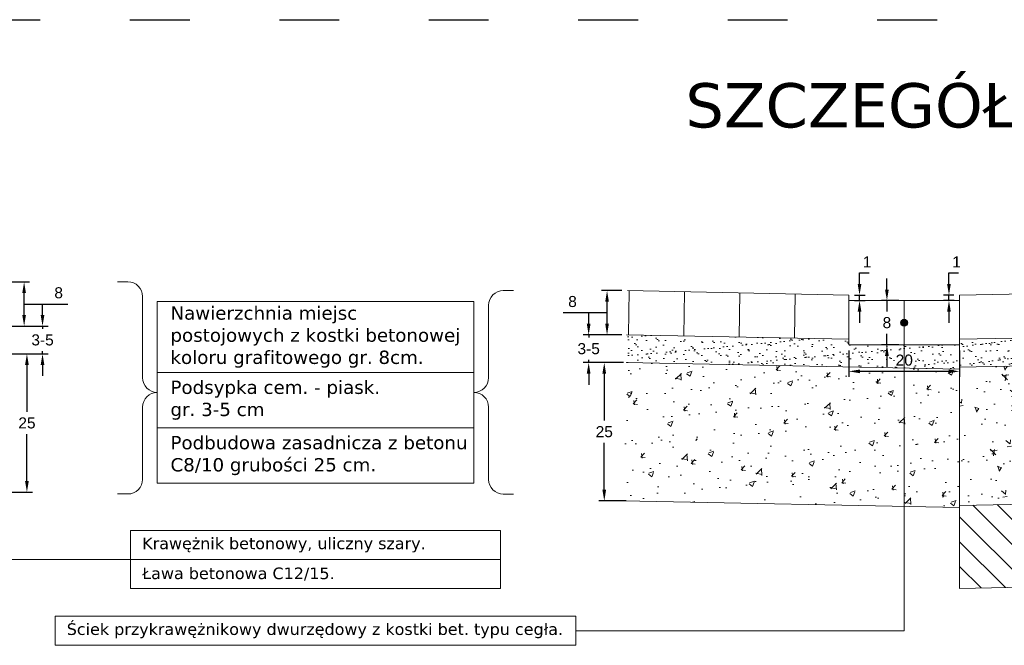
# Model space of a CAD drawing. Header units: millimetres. Extents: x 2422 to 2697, y 999 to 1037.
# Tile 32 of 48: x 2658.98 to 2660.76, y 1021.44 to 1022.57. Entities that reach past the tile are written whole.
import ezdxf

# ---------------------------------------------------------------- set-up
doc = ezdxf.new("R2010")
doc.units = ezdxf.units.MM
doc.linetypes.add('ACAD_ISO03W100', pattern=[30, 12, -18])
for name, color, linetype, lineweight, true_color in [('1_warstwa_ścier.', 7, 'Continuous', 15, 0x636363), ('_JB_Warstwy_Wiążące', 7, 'Continuous', 13, 0x636363), ('Podbudowa_beton', 7, 'Continuous', 13, 0x906713), ('Ulepszone_podloze_stab.', 7, 'Continuous', 13, 0x99410b)]:
    doc.layers.add(name, color=color, linetype=linetype, lineweight=lineweight, true_color=true_color)
doc.layers.add('4_podbudowa_pom.', color=7, linetype='Continuous', true_color=0x906713)
for name, color, linetype, lineweight in [('_JB_Chodnik', 52, 'Continuous', 9), ('_JB_Opisowe', 7, 'Continuous', 0), ('_JB_Ściek', 150, 'Continuous', 13), ('_SZK-wymiary_0.2', 7, 'Continuous', 15), ('Podbduowa', 34, 'Continuous', 9)]:
    doc.layers.add(name, color=color, linetype=linetype, lineweight=lineweight)
doc.layers.add('_JB_Nawierzchnia_Jezdnia_Kostka', color=133, linetype='Continuous', lineweight=9, transparency=0.15)
doc.layers.add('_SZK-opis_0.2', color=7, linetype='Continuous')
doc.layers.add('Podsypka', color=30, linetype='Continuous')
doc.layers.add('TEMP', color=80, linetype='Continuous', plot=False)
doc.styles.add('kuba', font='verdana.ttf', dxfattribs={"height": 0.1})
doc.styles.add('standard szczeg', font='arial.ttf', dxfattribs={"height": 0.02})
doc.dimstyles.new('p normalny szczeg.', dxfattribs={"dimtxt": 0.02, "dimasz": 0.02, "dimexe": 0.01, "dimexo": 0.01, "dimgap": 0.01, "dimtad": 1, "dimtih": 1, "dimtoh": 1, "dimdec": 0, "dimlfac": 100, "dimzin": 1, "dimtxsty": 'standard szczeg', "dimcen": 2.5, "dimazin": 0, "dimtfac": 1, "dimtdec": 0, "dimtmove": 0, "dimatfit": 3, "dimfxl": 1, "dimarcsym": 0})

# ---------------------------------------------------------------- blocks, each defined once
blk = doc.blocks.new('*D420')
at = {"layer": '_SZK-wymiary_0.2', "color": 0, "lineweight": -2, "ltscale": 0.09, "transparency": 16777216}
for p, q in [((2658.9646, 1022.0994), (2659.0016, 1022.0994)), ((2658.9916, 1022.0394), (2658.9916, 1022.0794)), ((2658.9916, 1022.0594), (2659.0375, 1022.0594)), ((2659.0375, 1022.0594), (2659.0706, 1022.0594)), ((2658.9646, 1022.0194), (2659.0016, 1022.0194))]:
    blk.add_line(p, q, dxfattribs=at)
at = {"layer": '_SZK-wymiary_0.2', "color": 0, "ltscale": 0.09, "transparency": 16777216}
for points in [[(2658.9883, 1022.0794), (2658.9949, 1022.0794), (2658.9916, 1022.0994)], [(2658.9883, 1022.0394), (2658.9949, 1022.0394), (2658.9916, 1022.0194)]]:
    blk.add_solid(points, dxfattribs=at)
at = {"layer": 'Defpoints', "color": 0, "ltscale": 0.09, "transparency": 16777216}
for p in [(2658.9546, 1022.0994), (2658.9916, 1022.0994), (2658.9546, 1022.0194)]:
    blk.add_point(p, dxfattribs=at)
at = {"layer": '_SZK-wymiary_0.2', "color": 0, "ltscale": 0.09, "transparency": 16777216, "insert": (2659.054, 1022.0796), "char_height": 0.02, "attachment_point": 5, "style": 'standard szczeg', "bg_fill": 3, "box_fill_scale": 1.1, "bg_fill_color": 256, "bg_fill_true_color": 13158600, "bg_fill_transparency": 0}
blk.add_mtext('8', dxfattribs=at)
blk = doc.blocks.new('*D421')
at = {"layer": '_SZK-wymiary_0.2', "color": 0, "lineweight": -2, "transparency": 16777216}
for p, q in [((2659.0249, 1022.0394), (2659.0249, 1022.0594)), ((2658.9646, 1022.0194), (2659.0349, 1022.0194)), ((2659.0249, 1022.0194), (2659.0249, 1022.0146)), ((2659.0249, 1021.9694), (2659.0249, 1021.9742)), ((2658.962, 1021.9694), (2659.0349, 1021.9694)), ((2659.0249, 1021.9494), (2659.0249, 1021.9294))]:
    blk.add_line(p, q, dxfattribs=at)
at = {"layer": '_SZK-wymiary_0.2', "color": 0, "transparency": 16777216}
for points in [[(2659.0215, 1022.0394), (2659.0282, 1022.0394), (2659.0249, 1022.0194)], [(2659.0215, 1021.9494), (2659.0282, 1021.9494), (2659.0249, 1021.9694)]]:
    blk.add_solid(points, dxfattribs=at)
at = {"layer": 'Defpoints', "color": 0, "transparency": 16777216}
for p in [(2658.9546, 1022.0194), (2659.0249, 1022.0194), (2658.952, 1021.9694)]:
    blk.add_point(p, dxfattribs=at)
at = {"layer": '_SZK-wymiary_0.2', "color": 0, "transparency": 16777216, "insert": (2659.0249, 1021.9944), "char_height": 0.02, "attachment_point": 5, "style": 'standard szczeg', "bg_fill": 3, "box_fill_scale": 1.1, "bg_fill_color": 256, "bg_fill_true_color": 13158600, "bg_fill_transparency": 0}
blk.add_mtext('3-5', dxfattribs=at)
blk = doc.blocks.new('*D422')
at = {"layer": '_SZK-wymiary_0.2', "color": 0, "lineweight": -2, "transparency": 16777216}
for p, q in [((2658.962, 1021.9694), (2659.0067, 1021.9694)), ((2658.9967, 1021.9494), (2658.9967, 1021.8646)), ((2658.9967, 1021.7394), (2658.9967, 1021.8242)), ((2658.957, 1021.7194), (2659.0067, 1021.7194))]:
    blk.add_line(p, q, dxfattribs=at)
at = {"layer": '_SZK-wymiary_0.2', "color": 0, "transparency": 16777216}
for points in [[(2658.9933, 1021.9494), (2659, 1021.9494), (2658.9967, 1021.9694)], [(2658.9933, 1021.7394), (2659, 1021.7394), (2658.9967, 1021.7194)]]:
    blk.add_solid(points, dxfattribs=at)
at = {"layer": 'Defpoints', "color": 0, "transparency": 16777216}
for p in [(2658.952, 1021.9694), (2658.947, 1021.7194), (2658.9967, 1021.7194)]:
    blk.add_point(p, dxfattribs=at)
at = {"layer": '_SZK-wymiary_0.2', "color": 0, "transparency": 16777216, "insert": (2658.9967, 1021.8444), "char_height": 0.02, "attachment_point": 5, "style": 'standard szczeg'}
blk.add_mtext('25', dxfattribs=at)
blk = doc.blocks.new('*D423')
at = {"layer": '_SZK-wymiary_0.2', "color": 0, "lineweight": -2, "ltscale": 0.09, "transparency": 16777216}
for p, q in [((2660.0717, 1022.0836), (2660.0347, 1022.0836)), ((2660.0447, 1022.0236), (2660.0447, 1022.0636)), ((2659.9989, 1022.0436), (2659.9657, 1022.0436)), ((2660.0447, 1022.0436), (2659.9989, 1022.0436)), ((2660.0717, 1022.0036), (2660.0347, 1022.0036))]:
    blk.add_line(p, q, dxfattribs=at)
at = {"layer": '_SZK-wymiary_0.2', "color": 0, "ltscale": 0.09, "transparency": 16777216}
for points in [[(2660.0414, 1022.0636), (2660.048, 1022.0636), (2660.0447, 1022.0836)], [(2660.0414, 1022.0236), (2660.048, 1022.0236), (2660.0447, 1022.0036)]]:
    blk.add_solid(points, dxfattribs=at)
at = {"layer": 'Defpoints', "color": 0, "ltscale": 0.09, "transparency": 16777216}
for p in [(2660.0447, 1022.0836), (2660.0817, 1022.0836), (2660.0817, 1022.0036)]:
    blk.add_point(p, dxfattribs=at)
at = {"layer": '_SZK-wymiary_0.2', "color": 0, "ltscale": 0.09, "transparency": 16777216, "insert": (2659.9823, 1022.0638), "char_height": 0.02, "attachment_point": 5, "style": 'standard szczeg', "bg_fill": 3, "box_fill_scale": 1.1, "bg_fill_color": 256, "bg_fill_true_color": 13158600, "bg_fill_transparency": 0}
blk.add_mtext('8', dxfattribs=at)
blk = doc.blocks.new('*D424')
at = {"layer": '_SZK-wymiary_0.2', "color": 0, "lineweight": -2, "transparency": 16777216}
for p, q in [((2660.0115, 1022.0236), (2660.0115, 1022.0436)), ((2660.0717, 1022.0036), (2660.0015, 1022.0036)), ((2660.0115, 1022.0036), (2660.0115, 1021.9988)), ((2660.0115, 1021.9536), (2660.0115, 1021.9584)), ((2660.0743, 1021.9536), (2660.0015, 1021.9536)), ((2660.0115, 1021.9336), (2660.0115, 1021.9136))]:
    blk.add_line(p, q, dxfattribs=at)
at = {"layer": '_SZK-wymiary_0.2', "color": 0, "transparency": 16777216}
for points in [[(2660.0081, 1022.0236), (2660.0148, 1022.0236), (2660.0115, 1022.0036)], [(2660.0081, 1021.9336), (2660.0148, 1021.9336), (2660.0115, 1021.9536)]]:
    blk.add_solid(points, dxfattribs=at)
at = {"layer": 'Defpoints', "color": 0, "transparency": 16777216}
for p in [(2660.0115, 1022.0036), (2660.0817, 1022.0036), (2660.0843, 1021.9536)]:
    blk.add_point(p, dxfattribs=at)
at = {"layer": '_SZK-wymiary_0.2', "color": 0, "transparency": 16777216, "insert": (2660.0115, 1021.9786), "char_height": 0.02, "attachment_point": 5, "style": 'standard szczeg', "bg_fill": 3, "box_fill_scale": 1.1, "bg_fill_color": 256, "bg_fill_true_color": 13158600, "bg_fill_transparency": 0}
blk.add_mtext('3-5', dxfattribs=at)
blk = doc.blocks.new('*D425')
at = {"layer": '_SZK-wymiary_0.2', "color": 0, "lineweight": -2, "transparency": 16777216}
for p, q in [((2660.0743, 1021.9536), (2660.0297, 1021.9536)), ((2660.0397, 1021.9336), (2660.0397, 1021.8489)), ((2660.0397, 1021.7237), (2660.0397, 1021.8084)), ((2660.0793, 1021.7037), (2660.0297, 1021.7037))]:
    blk.add_line(p, q, dxfattribs=at)
at = {"layer": '_SZK-wymiary_0.2', "color": 0, "transparency": 16777216}
for points in [[(2660.0363, 1021.9336), (2660.043, 1021.9336), (2660.0397, 1021.9536)], [(2660.0363, 1021.7237), (2660.043, 1021.7237), (2660.0397, 1021.7037)]]:
    blk.add_solid(points, dxfattribs=at)
at = {"layer": 'Defpoints', "color": 0, "transparency": 16777216}
for p in [(2660.0843, 1021.9536), (2660.0397, 1021.7037), (2660.0893, 1021.7037)]:
    blk.add_point(p, dxfattribs=at)
at = {"layer": '_SZK-wymiary_0.2', "color": 0, "transparency": 16777216, "insert": (2660.0397, 1021.8286), "char_height": 0.02, "attachment_point": 5, "style": 'standard szczeg'}
blk.add_mtext('25', dxfattribs=at)
blk = doc.blocks.new('*D440')
at = {"layer": '_SZK-wymiary_0.2', "color": 0, "lineweight": -2, "transparency": 16777216}
for p, q in [((2660.6624, 1022.0956), (2660.6624, 1022.1156)), ((2660.6624, 1022.1156), (2660.6797, 1022.1156)), ((2660.6714, 1022.0756), (2660.6524, 1022.0756)), ((2660.6716, 1022.0656), (2660.6524, 1022.0656)), ((2660.6624, 1022.0656), (2660.6624, 1022.0756)), ((2660.6624, 1022.0456), (2660.6624, 1022.0256))]:
    blk.add_line(p, q, dxfattribs=at)
at = {"layer": '_SZK-wymiary_0.2', "color": 0, "transparency": 16777216}
for points in [[(2660.659, 1022.0956), (2660.6657, 1022.0956), (2660.6624, 1022.0756)], [(2660.659, 1022.0456), (2660.6657, 1022.0456), (2660.6624, 1022.0656)]]:
    blk.add_solid(points, dxfattribs=at)
at = {"layer": 'Defpoints', "color": 0, "transparency": 16777216}
for p in [(2660.6624, 1022.0756), (2660.6814, 1022.0756), (2660.6816, 1022.0656)]:
    blk.add_point(p, dxfattribs=at)
at = {"layer": '_SZK-wymiary_0.2', "color": 0, "transparency": 16777216, "insert": (2660.6761, 1022.1356), "char_height": 0.02, "attachment_point": 5, "style": 'standard szczeg', "bg_fill": 3, "box_fill_scale": 1.1, "bg_fill_color": 256, "bg_fill_true_color": 13158600, "bg_fill_transparency": 0}
blk.add_mtext('1', dxfattribs=at)
blk = doc.blocks.new('*D441')
at = {"layer": '_SZK-wymiary_0.2', "color": 0, "lineweight": -2, "transparency": 16777216}
for p, q in [((2660.5008, 1022.0956), (2660.5008, 1022.1156)), ((2660.5008, 1022.1156), (2660.5182, 1022.1156)), ((2660.4916, 1022.0656), (2660.5108, 1022.0656)), ((2660.4918, 1022.0756), (2660.5108, 1022.0756)), ((2660.5008, 1022.0656), (2660.5008, 1022.0756)), ((2660.5008, 1022.0456), (2660.5008, 1022.0256))]:
    blk.add_line(p, q, dxfattribs=at)
at = {"layer": '_SZK-wymiary_0.2', "color": 0, "transparency": 16777216}
for points in [[(2660.4975, 1022.0956), (2660.5042, 1022.0956), (2660.5008, 1022.0756)], [(2660.4975, 1022.0456), (2660.5042, 1022.0456), (2660.5008, 1022.0656)]]:
    blk.add_solid(points, dxfattribs=at)
at = {"layer": 'Defpoints', "color": 0, "transparency": 16777216}
for p in [(2660.4816, 1022.0656), (2660.4818, 1022.0756), (2660.5008, 1022.0756)]:
    blk.add_point(p, dxfattribs=at)
at = {"layer": '_SZK-wymiary_0.2', "color": 0, "transparency": 16777216, "insert": (2660.5145, 1022.1356), "char_height": 0.02, "attachment_point": 5, "style": 'standard szczeg', "bg_fill": 3, "box_fill_scale": 1.1, "bg_fill_color": 256, "bg_fill_true_color": 13158600, "bg_fill_transparency": 0}
blk.add_mtext('1', dxfattribs=at)
blk = doc.blocks.new('*D447')
at = {"layer": '_SZK-wymiary_0.2', "color": 0, "lineweight": -2, "transparency": 16777216}
for p, q in [((2660.5503, 1022.0856), (2660.5503, 1022.1056)), ((2660.5716, 1022.0656), (2660.5403, 1022.0656)), ((2660.5503, 1022.0656), (2660.5503, 1022.0458)), ((2660.5503, 1021.9856), (2660.5503, 1022.0054)), ((2660.5716, 1021.9856), (2660.5403, 1021.9856)), ((2660.5503, 1021.9656), (2660.5503, 1021.9456))]:
    blk.add_line(p, q, dxfattribs=at)
at = {"layer": '_SZK-wymiary_0.2', "color": 0, "transparency": 16777216}
for points in [[(2660.5469, 1022.0856), (2660.5536, 1022.0856), (2660.5503, 1022.0656)], [(2660.5469, 1021.9656), (2660.5536, 1021.9656), (2660.5503, 1021.9856)]]:
    blk.add_solid(points, dxfattribs=at)
at = {"layer": 'Defpoints', "color": 0, "transparency": 16777216}
for p in [(2660.5503, 1022.0656), (2660.5816, 1022.0656), (2660.5816, 1021.9856)]:
    blk.add_point(p, dxfattribs=at)
at = {"layer": '_SZK-wymiary_0.2', "color": 0, "transparency": 16777216, "insert": (2660.5503, 1022.0256), "char_height": 0.02, "attachment_point": 5, "style": 'standard szczeg', "bg_fill": 3, "box_fill_scale": 1.1, "bg_fill_color": 256, "bg_fill_true_color": 13158600, "bg_fill_transparency": 0}
blk.add_mtext('8', dxfattribs=at)
blk = doc.blocks.new('*D448')
at = {"layer": '_SZK-wymiary_0.2', "color": 0, "lineweight": -2, "transparency": 16777216}
for p, q in [((2660.4816, 1021.9756), (2660.4816, 1021.9277)), ((2660.6816, 1021.9756), (2660.6816, 1021.9277)), ((2660.6616, 1021.9377), (2660.5016, 1021.9377))]:
    blk.add_line(p, q, dxfattribs=at)
at = {"layer": '_SZK-wymiary_0.2', "color": 0, "transparency": 16777216}
for points in [[(2660.5016, 1021.941), (2660.5016, 1021.9343), (2660.4816, 1021.9377)], [(2660.6616, 1021.941), (2660.6616, 1021.9343), (2660.6816, 1021.9377)]]:
    blk.add_solid(points, dxfattribs=at)
at = {"layer": 'Defpoints', "color": 0, "transparency": 16777216}
for p in [(2660.4816, 1021.9856), (2660.6816, 1021.9856), (2660.4816, 1021.9377)]:
    blk.add_point(p, dxfattribs=at)
at = {"layer": '_SZK-wymiary_0.2', "color": 0, "transparency": 16777216, "insert": (2660.5816, 1021.9579), "char_height": 0.02, "attachment_point": 5, "style": 'standard szczeg', "bg_fill": 3, "box_fill_scale": 1.1, "bg_fill_color": 256, "bg_fill_true_color": 13158600, "bg_fill_transparency": 0}
blk.add_mtext('20', dxfattribs=at)

msp = doc.modelspace()

# ---------------------------------------------------------------- hatches: boundary and pattern name
at = {"layer": 'Podbduowa', "ltscale": 0.02}
h = msp.add_hatch(dxfattribs=at)
h.set_pattern_fill('AR-CONC', scale=0.0005, angle=-2.2915)
h.set_pattern_definition([(47.7084743, (-38.68855, 98.46664), (0.0907008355, -0.0116054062), [0.009525, -0.104775]), (352.7084743, (-38.68855, 98.46664), (-0.01378801, 0.096156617), [0.00762, -0.083820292]), (98.159919, (-38.68099, 98.46567), (0.0769128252, 0.084551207), [0.0080950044, -0.0890451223]), (43.8926743, (-38.68753, 98.49202), (0.134590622, -0.026423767), [0.0142875, -0.1571625]), (94.344032, (-38.67632, 98.48982), (0.123553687, 0.118867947), [0.0121425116, -0.133567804]), (348.8926255, (-38.68753, 98.49202), (0.123553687, 0.118867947), [0.0114299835, -0.125729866]), (18.7084743, (-38.6751, 98.48517), (0.073702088, -0.0541227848), [0.009525, -0.104775]), (323.7084743, (-38.6751, 98.48517), (0.0345585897, 0.090784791), [0.00762, -0.08382]), (69.1599193, (-38.668955, 98.48066), (0.1082606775, 0.0366620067), [0.0080950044, -0.0890449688]), (35.2084743, (-38.68855, 98.46664), (0.0032334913, 0.04218196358), [0, -0.082804, 0, -0.08509, 0, -0.0841375]), (5.2084743, (-38.68855, 98.46664), (0.03538592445, 0.0487143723), [0, -0.048514, 0, -0.080899, 0, -0.0320675]), (325.2084743, (-38.716847, 98.467772), (0.06762655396, -0.00557280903), [0, -0.03175, 0, -0.09906, 0, -0.131445]), (315.2084743, (-38.729537, 98.46828), (0.0745136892, 0.0097416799), [0, -0.041275, 0, -0.065786, 0, -0.093345])])
h.paths.add_polyline_path([(2660.0791, 1021.9536), (2660.0741, 1021.7037), (2660.6816, 1021.6915), (2660.6816, 1021.9416)])
at = {"layer": 'Podsypka', "lineweight": 13, "ltscale": 0.09}
h = msp.add_hatch(dxfattribs=at)
h.set_pattern_fill('AR-SAND', scale=0.0005, angle=-2.2915, style=0)
h.set_pattern_definition([(35.20847436, (-26.743166, -723.740034), (0.0001790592, 0.024483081), [0, -0.019304, 0, -0.02159, 0, -0.0206375]), (5.2084744, (-26.743166, -723.740034), (0.02389126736, 0.0349139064), [0, -0.010414, 0, -0.017399, 0, -0.0066675]), (325.20847436, (-26.758775, -723.73941), (0.03952086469, -0.0015095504), [0, -0.00635, 0, -0.02286, 0, -0.029845]), (315.2084744, (-26.758775, -723.73941), (0.03859297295, 0.00961105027), [0, -0.003175, 0, -0.014986, 0, -0.017145])])
h.paths.add_polyline_path([(2660.0801, 1022.0036), (2660.0791, 1021.9536), (2660.6816, 1021.9416), (2660.6816, 1021.9856), (2660.4816, 1021.9856), (2660.4816, 1021.9956)])
at = {"layer": 'Ulepszone_podloze_stab.', "ltscale": 0.09}
h = msp.add_hatch(dxfattribs=at)
h.set_pattern_fill('ANSI31', scale=0.01, angle=90)
h.set_pattern_definition([(135, (50.307364, -828.983074), (-0.0224506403, -0.0224506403), [])])
h.paths.add_polyline_path([(2661.1721, 1021.5553), (2661.1691, 1021.7052), (2660.6816, 1021.6955), (2660.6816, 1021.5455)])

# ---------------------------------------------------------------- linework, layer by layer
at = {"layer": '1_warstwa_ścier.', "color": 7}
msp.add_lwpolyline([(2660.6816, 1021.9956), (2661.1631, 1022.0052)], dxfattribs=at)
at = {"layer": '4_podbudowa_pom.', "color": 7, "lineweight": 13, "ltscale": 0.02}
msp.add_lwpolyline([(2660.6816, 1021.6955), (2661.1691, 1021.7052)], dxfattribs=at)
at = {"layer": '_JB_Chodnik', "color": 7, "ltscale": 0.09}
for points in [[(2660.4816, 1022.0656), (2660.4816, 1022.0756), (2660.0817, 1022.0836)], [(2660.4816, 1021.9956), (2660.0801, 1022.0036)], [(2660.6816, 1021.9856), (2660.6816, 1021.6915), (2660.0741, 1021.7037)]]:
    msp.add_lwpolyline(points, dxfattribs=at)
at = {"layer": '_JB_Nawierzchnia_Jezdnia_Kostka', "ltscale": 0.02}
for points in [[(2660.0848, 1022.0835), (2660.0832, 1022.0036)], [(2660.1848, 1022.0815), (2660.1832, 1022.0016)], [(2660.2848, 1022.0795), (2660.2832, 1021.9996)], [(2660.3848, 1022.0775), (2660.3832, 1021.9976)]]:
    msp.add_lwpolyline(points, dxfattribs=at)
at = {"layer": '_JB_Opisowe'}
for p, q in [((2659.232, 1021.9355), (2659.8043, 1021.9355)), ((2659.232, 1021.8355), (2659.8043, 1021.8355)), ((2659.1839, 1021.5977), (2659.8524, 1021.5977)), ((2659.1839, 1021.5452), (2659.8524, 1021.5452))]:
    msp.add_line(p, q, dxfattribs=at)
at = {"layer": '_JB_Opisowe', "ltscale": 0.09}
for p, q in [((2659.1839, 1021.6502), (2659.1839, 1021.5977)), ((2659.8524, 1021.5977), (2659.8524, 1021.6502)), ((2659.1839, 1021.5977), (2659.1839, 1021.5452)), ((2659.8524, 1021.5452), (2659.8524, 1021.5977))]:
    msp.add_line(p, q, dxfattribs=at)
at = {"layer": '_JB_Opisowe', "ltscale": 0.5}
for p, q in [((2659.8524, 1021.6502), (2659.1839, 1021.6502)), ((2659.0477, 1021.4952), (2659.9886, 1021.4952)), ((2659.0477, 1021.4427), (2659.9886, 1021.4427))]:
    msp.add_line(p, q, dxfattribs=at)
at = {"layer": '_JB_Opisowe', "lineweight": 0, "ltscale": 0.02}
for p, q in [((2659.0477, 1021.4427), (2659.0477, 1021.4952)), ((2659.9886, 1021.4427), (2659.9886, 1021.4952))]:
    msp.add_line(p, q, dxfattribs=at)
at = {"layer": '_JB_Opisowe', "ltscale": 0.02}
for points in [[(2659.1604, 1021.7161), (2659.1792, 1021.7161, 0.414214), (2659.2056, 1021.7425), (2659.2056, 1021.8733, -0.414214), (2659.232, 1021.8997, -0.414214), (2659.2056, 1021.9261), (2659.2056, 1022.073, 0.414214), (2659.1792, 1022.0994), (2659.1605, 1022.0994)], [(2659.8758, 1022.0836), (2659.8571, 1022.0836, 0.414214), (2659.8307, 1022.0572), (2659.8307, 1021.9261, -0.414214), (2659.8043, 1021.8997, -0.414214), (2659.8307, 1021.8733), (2659.8307, 1021.8294), (2659.8307, 1021.7423, 0.414214), (2659.8571, 1021.7159), (2659.8759, 1021.7159)]]:
    msp.add_lwpolyline(points, format="xyb", dxfattribs=at)
msp.add_lwpolyline([(2659.232, 1021.7355), (2659.232, 1022.064), (2659.8043, 1022.064), (2659.8043, 1021.7355)], close=True, dxfattribs=at)
at = {"layer": '_JB_Warstwy_Wiążące', "color": 7, "ltscale": 0.09}
msp.add_lwpolyline([(2660.6816, 1021.9416), (2660.0791, 1021.9536)], dxfattribs=at)
at = {"layer": '_JB_Ściek', "ltscale": 0.09}
msp.add_line((2660.5816, 1022.0656), (2660.5816, 1021.9856), dxfattribs=at)
at = {"layer": 'TEMP', "linetype": 'ACAD_ISO03W100', "ltscale": 0.009}
msp.add_lwpolyline([(2656.4828, 1022.1322), (2656.4828, 1022.5732), (2665.5237, 1022.5732), (2665.5237, 1022.0509)], dxfattribs=at)

# ---------------------------------------------------------------- texts
at = {"layer": '_JB_Opisowe', "style": 'kuba'}
for s, insert, char_height, width, attachment_point in [('SZCZEGÓŁY KONSTRUKCYJNE', (2661.0032, 1022.4075), 0.08, 12.85858, 5), ('\\A1;\\pxl1,ql;Nawierzchnia miejsc postojowych z kostki betonowej koloru grafitowego gr. 8cm.', (2659.232, 1021.9997), 0.024, 0.57226, 4), ('\\A1;\\pxl1,ql;Podsypka cem. - piask.\\Pgr. 3-5 cm', (2659.232, 1021.8855), 0.024, 0.57226, 4), ('\\A1;\\pxl1;Podbudowa zasadnicza z betonu C8/10 grubości 25 cm.', (2659.232, 1021.7855), 0.024, 0.57226, 4), ('\\A1;\\pxi1,ql;Ława betonowa C12/15. ', (2660.1249, 1021.5714), 0.021, 0.940969, 6), ('\\pxl1,ql;Ściek przykrawężnikowy dwurzędowy z kostki bet. typu cegła.', (2659.9886, 1021.4689), 0.021, 0.940969, 6)]:
    msp.add_mtext(s, dxfattribs=dict(at, insert=insert, char_height=char_height, width=width, attachment_point=attachment_point))
at = {"layer": '_JB_Opisowe', "insert": (2659.1839, 1021.6239), "char_height": 0.021, "width": 0.668486, "attachment_point": 4, "rotation": 0, "style": 'kuba'}
msp.add_mtext('\\pxl1,ql;Krawężnik betonowy, uliczny szary.', dxfattribs=at)

# ---------------------------------------------------------------- next in the draw order: dimensions: what is measured, and where the dimension line sits
at = {"layer": '_SZK-wymiary_0.2'}
for base, p1, p2, picture, middle in [((2660.5008, 1022.0756), (2660.4816, 1022.0656), (2660.4818, 1022.0756), '*D441', (2660.5145, 1022.1356)), ((2660.6624, 1022.0756), (2660.6816, 1022.0656), (2660.6814, 1022.0756), '*D440', (2660.6761, 1022.1356))]:
    dim = msp.add_linear_dim(base=base, p1=p1, p2=p2, angle=90, dimstyle='p normalny szczeg.', override={"dimtfill": 1}, dxfattribs=at)
    dim.commit()
    dim.dimension.update_dxf_attribs({"geometry": picture, "text_midpoint": middle})
at = {"layer": '_SZK-wymiary_0.2', "ltscale": 0.09}
for base, p1, p2, picture, middle in [((2658.9916, 1022.0994), (2658.9546, 1022.0194), (2658.9546, 1022.0994), '*D420', (2659.0475, 1022.0594)), ((2660.0447, 1022.0836), (2660.0817, 1022.0036), (2660.0817, 1022.0836), '*D423', (2659.9889, 1022.0436))]:
    dim = msp.add_linear_dim(base=base, p1=p1, p2=p2, angle=90, dimstyle='p normalny szczeg.', override={"dimtmove": 1, "dimtfill": 1}, dxfattribs=at)
    dim.commit()
    dim.dimension.update_dxf_attribs({"geometry": picture, "text_midpoint": middle, "dimtype": 160})
at = {"layer": '_SZK-wymiary_0.2'}
dim = msp.add_linear_dim(base=(2660.5503, 1022.0656), p1=(2660.5816, 1021.9856), p2=(2660.5816, 1022.0656), angle=90, dimstyle='p normalny szczeg.', override={"dimtfill": 1}, dxfattribs=at)
dim.commit()
dim.dimension.update_dxf_attribs({"geometry": '*D447', "text_midpoint": (2660.5503, 1022.0256), "dimtype": 160})

# ---------------------------------------------------------------- next in the draw order: hatches: boundary and pattern name
at = {"layer": '_SZK-opis_0.2', "ltscale": 0.09}
h = msp.add_hatch(color=256, dxfattribs=at)
h.dxf.hatch_style = 1
h.paths.add_polyline_path([(2660.5876, 1022.0256, -1), (2660.5756, 1022.0256, -1)])

# ---------------------------------------------------------------- next in the draw order: linework, layer by layer
msp.add_circle((2660.5816, 1022.0256), 0.006, dxfattribs=at)

# ---------------------------------------------------------------- next in the draw order: dimensions: what is measured, and where the dimension line sits
at = {"layer": '_SZK-wymiary_0.2'}
for base, p1, p2, picture, middle in [((2659.0249, 1022.0194), (2658.952, 1021.9694), (2658.9546, 1022.0194), '*D421', (2659.0249, 1021.9944)), ((2660.0115, 1022.0036), (2660.0843, 1021.9536), (2660.0817, 1022.0036), '*D424', (2660.0115, 1021.9786))]:
    dim = msp.add_linear_dim(base=base, p1=p1, p2=p2, angle=90, text='3-5', dimstyle='p normalny szczeg.', override={"dimtfill": 1}, dxfattribs=at)
    dim.commit()
    dim.dimension.update_dxf_attribs({"geometry": picture, "text_midpoint": middle, "dimtype": 160})
dim = msp.add_linear_dim(base=(2660.4816, 1021.9377), p1=(2660.6816, 1021.9856), p2=(2660.4816, 1021.9856), angle=180, dimstyle='p normalny szczeg.', override={"dimtfill": 1}, dxfattribs=at)
dim.commit()
dim.dimension.update_dxf_attribs({"geometry": '*D448', "text_midpoint": (2660.5816, 1021.9579)})

# ---------------------------------------------------------------- next in the draw order: hatches: boundary and pattern name
at = {"layer": 'Podbudowa_beton', "ltscale": 0.09}
h = msp.add_hatch(dxfattribs=at)
h.set_pattern_fill('AR-CONC', scale=0.0005, angle=90)
h.set_pattern_definition([(140, (50.307364, -828.983024), (0.0079695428, 0.0910923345), [0.009525, -0.104775]), (85, (50.30736, -828.98302), (-0.0955284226, -0.0176217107), [0.00762, -0.083820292]), (190.4514447, (50.30803, -828.97543), (-0.087558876, 0.0734706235), [0.0080950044, -0.0890451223]), (136.1842, (50.28196, -828.98302), (0.021021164, 0.1355395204), [0.0142875, -0.1571625]), (186.6355576, (50.28372, -828.97173), (-0.1237130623, 0.118702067), [0.0121425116, -0.133567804]), (81.184151, (50.28196, -828.98302), (-0.123713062, 0.118702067), [0.0114299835, -0.125729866]), (111, (50.288314, -828.970324), (0.0511325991, 0.0758071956), [0.009525, -0.104775]), (56, (50.28831, -828.97032), (-0.092093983, 0.0309010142), [0.00762, -0.08382]), (161.451445, (50.292575, -828.96401), (-0.0409613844, 0.1067082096), [0.0080950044, -0.0890449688]), (127.5, (50.307364, -828.983024), (-0.04227751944, 0.00154430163), [0, -0.082804, 0, -0.08509, 0, -0.0841375]), (97.5, (50.307364, -828.983024), (-0.0500902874, 0.03340983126), [0, -0.048514, 0, -0.080899, 0, -0.0320675]), (57.5, (50.307364, -829.011345), (0.002864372, 0.0677952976), [0, -0.03175, 0, -0.09906, 0, -0.131445]), (47.5, (50.307364, -829.024045), (-0.0127132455, 0.0740645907), [0, -0.041275, 0, -0.065786, 0, -0.093345])])
h.paths.add_polyline_path([(2661.1691, 1021.7052), (2661.1641, 1021.9552), (2660.6816, 1021.9455), (2660.6816, 1021.6955)])
at = {"layer": 'Podsypka', "lineweight": 13, "ltscale": 0.09}
h = msp.add_hatch(dxfattribs=at)
h.set_pattern_fill('AR-SAND', scale=0.0005, style=0)
h.set_pattern_definition([(37.5, (-16.971804, -11.989203), (-0.00080001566, 0.02447066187), [0, -0.019304, 0, -0.02159, 0, -0.0206375]), (7.5, (-16.971804, -11.989203), (0.02247616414, 0.03584125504), [0, -0.010414, 0, -0.017399, 0, -0.0066675]), (327.5, (-16.987425, -11.989203), (0.03954961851, 7.185926e-05), [0, -0.00635, 0, -0.02286, 0, -0.029845]), (317.5, (-16.987425, -11.989203), (0.0381778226, 0.0111464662), [0, -0.003175, 0, -0.014986, 0, -0.017145])])
h.paths.add_polyline_path([(2661.1641, 1021.9552), (2661.1631, 1022.0052), (2660.6816, 1021.9956), (2660.6816, 1021.9455)])

# ---------------------------------------------------------------- next in the draw order: linework, layer by layer
at = {"layer": '4_podbudowa_pom.', "color": 7, "lineweight": 15, "ltscale": 0.02}
msp.add_lwpolyline([(2661.1615, 1022.0852), (2660.6816, 1022.0756), (2660.6816, 1021.5455), (2661.1721, 1021.5553)], dxfattribs=at)
at = {"layer": '_JB_Opisowe', "ltscale": 0.02}
for points in [[(2659.1839, 1021.5977), (2658.2523, 1021.5977), (2658.2523, 1022.0768)], [(2659.9886, 1021.4689), (2660.5816, 1021.4689), (2660.5816, 1022.0256)]]:
    msp.add_lwpolyline(points, dxfattribs=at)
at = {"layer": '_JB_Warstwy_Wiążące', "color": 7, "ltscale": 0.09}
msp.add_lwpolyline([(2661.1641, 1021.9552), (2660.6816, 1021.9455)], dxfattribs=at)
at = {"layer": '_JB_Ściek', "color": 7, "ltscale": 0.09}
msp.add_lwpolyline([(2660.4816, 1022.0656), (2660.6816, 1022.0656), (2660.6816, 1021.9856), (2660.4816, 1021.9856)], close=True, dxfattribs=at)

# ---------------------------------------------------------------- next in the draw order: dimensions: what is measured, and where the dimension line sits
at = {"layer": '_SZK-wymiary_0.2'}
for base, p1, p2, picture, middle in [((2658.9967, 1021.7194), (2658.952, 1021.9694), (2658.947, 1021.7194), '*D422', (2658.9967, 1021.8444)), ((2660.0397, 1021.7037), (2660.0843, 1021.9536), (2660.0893, 1021.7037), '*D425', (2660.0397, 1021.8286))]:
    dim = msp.add_linear_dim(base=base, p1=p1, p2=p2, angle=90, dimstyle='p normalny szczeg.', dxfattribs=at)
    dim.commit()
    dim.dimension.update_dxf_attribs({"geometry": picture, "text_midpoint": middle})

doc.saveas('drawing.dxf')
